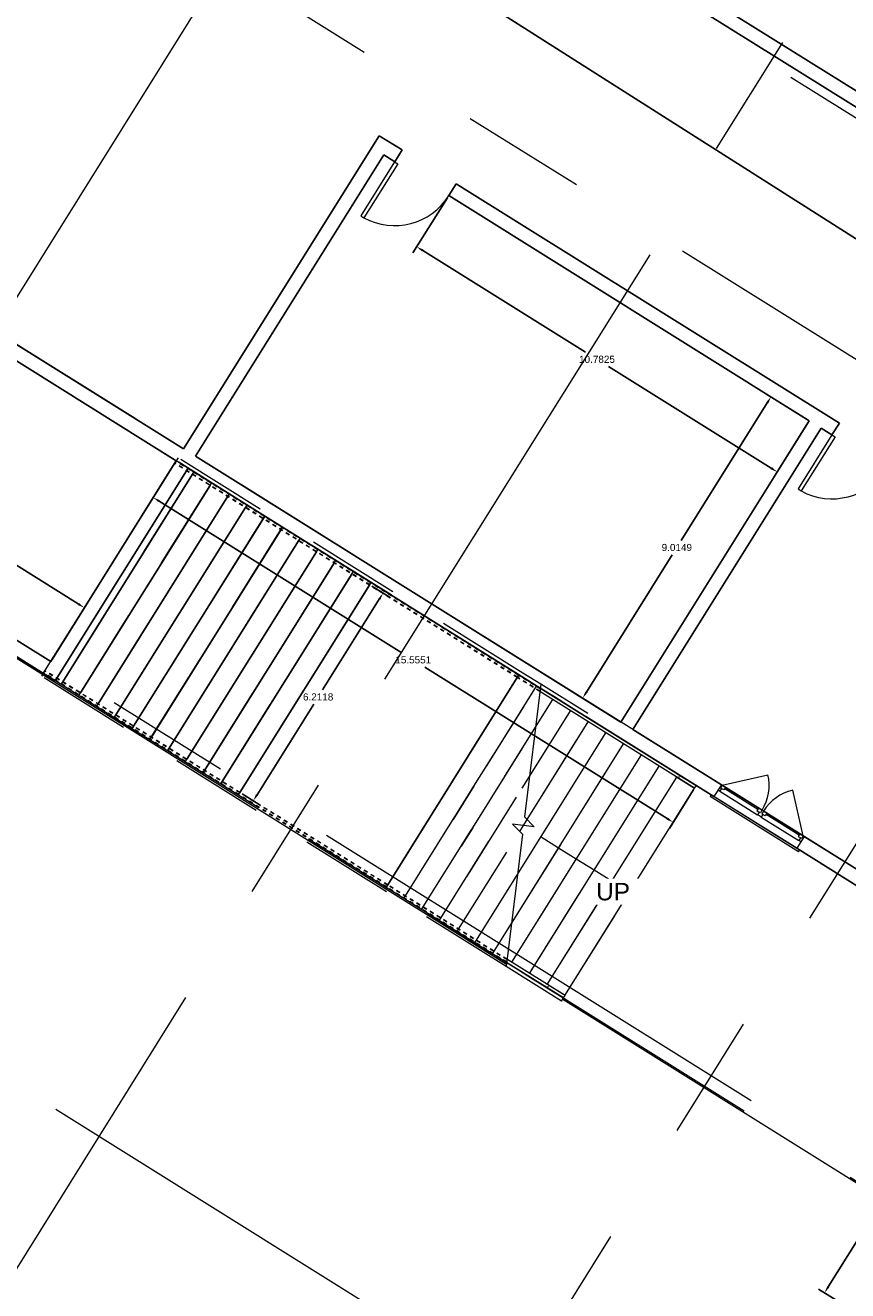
# Model space of a CAD drawing. Header units: inches. Extents: x 21 to 178, y 12 to 156.
# Tile 17 of 25: x 109 to 130, y 75 to 107. Entities that reach past the tile are written whole.
import ezdxf

# ---------------------------------------------------------------- set-up
doc = ezdxf.new("R2010")
doc.units = ezdxf.units.IN
doc.header["$MEASUREMENT"] = 0
doc.linetypes.add('Grid Line', pattern=[22.225, 12.7, -3.175, 3.175, -3.175])
doc.linetypes.add('Overhead', pattern=[3.96875, 2.38125, -1.5875])
for name, color, linetype, lineweight in [('A-DOOR', 31, 'Continuous', 9), ('A-FLOR', 192, 'Continuous', 13), ('A-FLOR-HRAL', 11, 'Continuous', 9), ('A-FLOR-HRAL-MBND', 5, 'Overhead', 9), ('A-GENM', 13, 'Continuous', 9), ('A-GLAZ', 151, 'Continuous', 9), ('A-WALL', 113, 'Continuous', 9), ('S-GRID', 1, 'Continuous', 9), ('S-STRS', 31, 'Continuous', 9), ('S-STRS-ANNO', 31, 'Continuous', 9), ('S-STRS-IDEN', 31, 'Continuous', 9), ('S-STRS-MBND', 31, 'Overhead', 9)]:
    doc.layers.add(name, color=color, linetype=linetype, lineweight=lineweight)
doc.styles.add('Arial', font='arial.ttf', dxfattribs={"height": 250})
doc.styles.get("Standard").update_dxf_attribs({"font": 'arial.ttf'})
doc.dimstyles.get("Standard").update_dxf_attribs({"dimtxt": 0.18, "dimasz": 0.18, "dimexe": 0.18, "dimexo": 0.0625, "dimgap": 0.09, "dimtad": 0, "dimtih": 1, "dimtoh": 1, "dimdec": 4, "dimzin": 0, "dimdsep": 46, "dimtxsty": 'Standard', "dimcen": 0.09, "dimadec": 0, "dimazin": 0, "dimtfac": 1, "dimtdec": 4, "dimtofl": 0, "dimtmove": 0, "dimatfit": 3, "dimfxl": 1, "dimtolj": 1, "dimtzin": 0, "dimarcsym": 0})

# ---------------------------------------------------------------- blocks, each defined once
blk = doc.blocks.new('M_Trim-Window-Interior-Flat - Picture Frame-359174-_منفی')
at = {"layer": 'A-GENM'}
for p, q in [((46777, -33810), (46761, -33836)), ((48029, -34628), (46761, -33836)), ((48029, -34628), (48044, -34602))]:
    blk.add_line(p, q, dxfattribs=at)
blk = doc.blocks.new('M_Single-Flush - 0915 x 2134mm-303338-_منفی')
at = {"layer": 'A-DOOR', "lineweight": 18}
for p, q in [((406, 100), (406, 1015)), ((458, 1015), (406, 1015)), ((458, 100), (458, 1015)), ((458, 100), (406, 100))]:
    blk.add_line(p, q, dxfattribs=at)
at = {"layer": 'A-DOOR'}
blk.add_arc((458, 100), 917, 93.1893, 180, dxfattribs=at)
blk = doc.blocks.new('Railing - Railing-345294-_منفی')
at = {"layer": 'A-FLOR-HRAL-MBND'}
for p, q in [((36195, -27246), (36211, -27220)), ((36195, -27246), (36211, -27220)), ((36195, -27246), (36211, -27220)), ((36195, -27246), (36211, -27220)), ((38994, -28995), (36195, -27246)), ((38994, -28995), (36195, -27246)), ((38994, -28995), (36195, -27246)), ((38994, -28995), (36195, -27246)), ((39010, -28969), (36211, -27220)), ((39010, -28969), (36211, -27220)), ((39010, -28969), (36211, -27220)), ((39010, -28969), (36211, -27220)), ((41114, -30319), (38994, -28995)), ((41114, -30319), (38994, -28995)), ((41114, -30319), (38994, -28995)), ((41114, -30319), (38994, -28995)), ((41130, -30294), (39010, -28969)), ((41130, -30294), (39010, -28969)), ((41130, -30294), (39010, -28969)), ((41130, -30294), (39010, -28969)), ((41436, -30520), (41114, -30319)), ((41436, -30520), (41114, -30319)), ((41436, -30520), (41114, -30319)), ((41436, -30520), (41114, -30319)), ((41440, -30488), (41130, -30294)), ((41440, -30488), (41130, -30294)), ((41440, -30488), (41130, -30294)), ((41440, -30488), (41130, -30294))]:
    blk.add_line(p, q, dxfattribs=at)
blk = doc.blocks.new('Railing - Railing-345298-_منفی')
at = {"layer": 'A-FLOR-HRAL-MBND'}
for p, q in [((34314, -30256), (34330, -30230)), ((34314, -30256), (34330, -30230)), ((34314, -30256), (34330, -30230)), ((34314, -30256), (34330, -30230)), ((37113, -32004), (34314, -30256)), ((37113, -32004), (34314, -30256)), ((37113, -32004), (34314, -30256)), ((37113, -32004), (34314, -30256)), ((37129, -31979), (34330, -30230)), ((37129, -31979), (34330, -30230)), ((37129, -31979), (34330, -30230)), ((37129, -31979), (34330, -30230)), ((39233, -33329), (37113, -32004)), ((39233, -33329), (37113, -32004)), ((39233, -33329), (37113, -32004)), ((39233, -33329), (37113, -32004)), ((39249, -33304), (37129, -31979)), ((39249, -33304), (37129, -31979)), ((39249, -33304), (37129, -31979)), ((39249, -33304), (37129, -31979)), ((40958, -34407), (39233, -33329)), ((40958, -34407), (39233, -33329)), ((40958, -34407), (39233, -33329)), ((40958, -34407), (39233, -33329)), ((40962, -34374), (39249, -33304)), ((40962, -34374), (39249, -33304)), ((40962, -34374), (39249, -33304)), ((40962, -34374), (39249, -33304))]:
    blk.add_line(p, q, dxfattribs=at)
blk = doc.blocks.new('Top Rail Type - Top Rail_Internal_-345308-_منفی')
at = {"layer": 'A-FLOR-HRAL'}
for p, q in [((43385, -31745), (43655, -31913)), ((43676, -31879), (43407, -31711))]:
    blk.add_line(p, q, dxfattribs=at)
at = {"layer": 'A-FLOR-HRAL', "flags": 128}
for points in [[(43430, -31753), (43433, -31751), (43434, -31747)], [(43667, -31895), (43666, -31896), (43665, -31898)]]:
    blk.add_lwpolyline(points, dxfattribs=at)
blk = doc.blocks.new('Top Rail Type - Top Rail_Internal_-V8-_منفی')
at = {"layer": 'A-FLOR-HRAL', "linetype": 'Overhead'}
for p, q in [((36192, -27250), (36214, -27216)), ((39012, -28965), (36214, -27216)), ((38991, -28999), (36192, -27250)), ((41111, -30324), (38991, -28999)), ((41132, -30290), (39012, -28965)), ((41435, -30526), (41111, -30324)), ((41440, -30482), (41132, -30290))]:
    blk.add_line(p, q, dxfattribs=at)
at = {"layer": 'A-FLOR-HRAL'}
for p, q in [((41440, -30482), (41435, -30526)), ((43676, -31879), (41440, -30482)), ((43655, -31913), (41435, -30526)), ((43655, -31913), (43676, -31879))]:
    blk.add_line(p, q, dxfattribs=at)
blk = doc.blocks.new('Top Rail Type - Top Rail_Internal_-345321-_منفی')
at = {"layer": 'A-FLOR-HRAL'}
for p, q in [((41505, -34755), (41774, -34923)), ((41796, -34889), (41526, -34721))]:
    blk.add_line(p, q, dxfattribs=at)
at = {"layer": 'A-FLOR-HRAL', "flags": 128}
for points in [[(41549, -34763), (41552, -34760), (41553, -34757)], [(41786, -34904), (41785, -34906), (41784, -34908)]]:
    blk.add_lwpolyline(points, dxfattribs=at)
blk = doc.blocks.new('Top Rail Type - Top Rail_Internal_-V9-_منفی')
at = {"layer": 'A-FLOR-HRAL', "linetype": 'Overhead'}
for p, q in [((34312, -30260), (34333, -30226)), ((37110, -32009), (34312, -30260)), ((37131, -31975), (34333, -30226)), ((39230, -33333), (37110, -32009)), ((39251, -33300), (37131, -31975)), ((40958, -34413), (39230, -33333)), ((40963, -34369), (39251, -33300))]:
    blk.add_line(p, q, dxfattribs=at)
at = {"layer": 'A-FLOR-HRAL'}
for p, q in [((40963, -34369), (40958, -34413)), ((41774, -34923), (40958, -34413)), ((41796, -34889), (40963, -34369)), ((41774, -34923), (41796, -34889))]:
    blk.add_line(p, q, dxfattribs=at)
blk = doc.blocks.new('M_Window-Casement-Double - 1400 x 1800mm-359170-_منفی')
at = {"layer": 'A-GLAZ'}
for p, q in [((-700, 100), (0, 100)), ((0, 100), (700, 100)), ((0, -100), (-700, -100)), ((-687, -100), (-210, -577)), ((-32, -11), (-668, -11)), ((-630, -100), (-70, -100)), ((700, -100), (0, -100)), ((668, -11), (32, -11)), ((70, -100), (630, -100)), ((687, -100), (210, -577))]:
    blk.add_line(p, q, dxfattribs=at)
at = {"layer": 'A-GLAZ', "lineweight": 18}
for p, q in [((-700, -100), (-700, 100)), ((700, -100), (700, 100)), ((-700, -11), (-668, -11)), ((-630, -100), (-700, -100)), ((-687, -100), (-687, -56)), ((-687, -56), (-668, -56)), ((-668, -56), (-668, -11)), ((-630, -56), (-668, -56)), ((-630, -100), (-630, -56)), ((-630, -78), (-70, -78)), ((-70, -56), (-32, -56)), ((-70, -100), (-70, -56)), ((-70, -100), (0, -100)), ((-32, -11), (0, -11)), ((-32, -56), (-32, -11)), ((-13, -56), (-32, -56)), ((-13, -100), (-13, -56)), ((0, -11), (32, -11)), ((70, -100), (0, -100)), ((13, -100), (13, -56)), ((13, -56), (32, -56)), ((32, -56), (32, -11)), ((70, -56), (32, -56)), ((70, -100), (70, -56)), ((70, -78), (630, -78)), ((630, -56), (668, -56)), ((630, -100), (630, -56)), ((630, -100), (700, -100)), ((668, -11), (700, -11)), ((668, -56), (668, -11)), ((687, -56), (668, -56)), ((687, -100), (687, -56))]:
    blk.add_line(p, q, dxfattribs=at)
at = {"layer": 'A-GLAZ'}
for centre, start, end in [((-687, -100), 315, 0), ((687, -100), 180, 225)]:
    blk.add_arc(centre, 675, start, end, dxfattribs=at)
blk = doc.blocks.new('*D127')
at = {"color": 0, "lineweight": -2, "transparency": 16777216}
for p, q in [((120.055, 102.606), (119.18, 101.207)), ((119.428, 101.264), (123.557, 98.685)), ((128.267, 95.741), (124.139, 98.321)), ((129.199, 96.892), (128.324, 95.493))]:
    blk.add_line(p, q, dxfattribs=at)
at = {"color": 0, "transparency": 16777216}
for points in [[(119.444, 101.29), (119.412, 101.239), (119.276, 101.36)], [(128.283, 95.767), (128.251, 95.716), (128.42, 95.646)]]:
    blk.add_solid(points, dxfattribs=at)
at = {"layer": 'Defpoints', "color": 0, "transparency": 16777216}
for p in [(120.088, 102.659), (129.232, 96.945), (128.42, 95.646)]:
    blk.add_point(p, dxfattribs=at)
at = {"color": 0, "transparency": 16777216, "insert": (123.848, 98.503), "char_height": 0.18, "attachment_point": 5}
blk.add_mtext('\\A1;10.7825', dxfattribs=at)
blk = doc.blocks.new('*D128')
at = {"color": 0, "lineweight": -2, "transparency": 16777216}
for p, q in [((129.179, 96.979), (128.109, 97.647)), ((128.166, 97.399), (125.987, 93.911)), ((123.58, 90.059), (125.759, 93.547)), ((124.402, 89.334), (123.332, 90.002))]:
    blk.add_line(p, q, dxfattribs=at)
at = {"color": 0, "transparency": 16777216}
for points in [[(128.141, 97.415), (128.192, 97.383), (128.262, 97.552)], [(123.554, 90.075), (123.605, 90.043), (123.484, 89.907)]]:
    blk.add_solid(points, dxfattribs=at)
at = {"layer": 'Defpoints', "color": 0, "transparency": 16777216}
for p in [(129.232, 96.945), (123.484, 89.907), (124.455, 89.3)]:
    blk.add_point(p, dxfattribs=at)
at = {"color": 0, "transparency": 16777216, "insert": (125.873, 93.729), "char_height": 0.18, "attachment_point": 5}
blk.add_mtext('\\A1;9.0149', dxfattribs=at)
blk = doc.blocks.new('*D141')
at = {"color": 0, "lineweight": -2, "transparency": 16777216}
for p, q in [((99.23, 97.633), (100.145, 99.098)), ((100.202, 98.85), (105.155, 95.755)), ((110.69, 92.296), (105.737, 95.391)), ((110.023, 90.888), (110.938, 92.353))]:
    blk.add_line(p, q, dxfattribs=at)
at = {"color": 0, "transparency": 16777216}
for points in [[(100.218, 98.875), (100.186, 98.824), (100.05, 98.945)], [(110.706, 92.322), (110.674, 92.271), (110.843, 92.201)]]:
    blk.add_solid(points, dxfattribs=at)
at = {"layer": 'Defpoints', "color": 0, "transparency": 16777216}
for p in [(100.05, 98.945), (99.197, 97.58), (109.99, 90.835)]:
    blk.add_point(p, dxfattribs=at)
at = {"color": 0, "transparency": 16777216, "insert": (105.446, 95.573), "char_height": 0.18, "attachment_point": 5}
blk.add_mtext('\\A1;12.7269', dxfattribs=at)
blk = doc.blocks.new('*D145')
at = {"color": 0, "lineweight": -2, "transparency": 16777216}
for p, q in [((135.307, 82.102), (134.338, 82.708)), ((134.395, 82.46), (132.169, 78.897)), ((129.715, 74.97), (131.941, 78.533)), ((130.436, 74.307), (129.467, 74.913))]:
    blk.add_line(p, q, dxfattribs=at)
at = {"color": 0, "transparency": 16777216}
for points in [[(134.37, 82.476), (134.421, 82.444), (134.491, 82.612)], [(129.69, 74.986), (129.74, 74.954), (129.62, 74.817)]]:
    blk.add_solid(points, dxfattribs=at)
at = {"layer": 'Defpoints', "color": 0, "transparency": 16777216}
for p in [(135.36, 82.069), (129.62, 74.817), (130.489, 74.274)]:
    blk.add_point(p, dxfattribs=at)
at = {"color": 0, "transparency": 16777216, "insert": (132.055, 78.715), "char_height": 0.18, "attachment_point": 5}
blk.add_mtext('\\A1;9.1917', dxfattribs=at)
blk = doc.blocks.new('*D110')
at = {"color": 0, "lineweight": -2, "transparency": 16777216}
for p, q in [((115.941, 114.12), (114.327, 111.584)), ((114.576, 111.639), (137.348, 97.151)), ((160.693, 82.299), (137.92, 96.787)), ((162.361, 84.586), (160.748, 82.05))]:
    blk.add_line(p, q, dxfattribs=at)
at = {"color": 0, "transparency": 16777216}
for points in [[(114.592, 111.664), (114.56, 111.614), (114.424, 111.736)], [(160.709, 82.324), (160.677, 82.273), (160.845, 82.202)]]:
    blk.add_solid(points, dxfattribs=at)
at = {"layer": 'Defpoints', "color": 0, "transparency": 16777216}
for p in [(115.974, 114.173), (114.424, 111.736), (162.395, 84.639)]:
    blk.add_point(p, dxfattribs=at)
at = {"color": 0, "transparency": 16777216, "insert": (137.634, 96.969), "char_height": 0.18, "attachment_point": 5}
blk.add_mtext('\\A1;55.0191', dxfattribs=at)
blk = doc.blocks.new('*D122')
at = {"color": 0, "lineweight": -2, "transparency": 16777216}
for p, q in [((76.868, 86.019), (78.354, 88.397)), ((78.411, 88.149), (99.881, 74.733)), ((121.934, 60.952), (100.464, 74.369)), ((120.697, 58.632), (122.182, 61.01))]:
    blk.add_line(p, q, dxfattribs=at)
at = {"color": 0, "transparency": 16777216}
for points in [[(78.427, 88.174), (78.395, 88.123), (78.258, 88.244)], [(121.95, 60.978), (121.918, 60.927), (122.087, 60.857)]]:
    blk.add_solid(points, dxfattribs=at)
at = {"layer": 'Defpoints', "color": 0, "transparency": 16777216}
for p in [(76.835, 85.966), (122.087, 60.857), (120.664, 58.579)]:
    blk.add_point(p, dxfattribs=at)
at = {"color": 0, "transparency": 16777216, "insert": (100.173, 74.551), "char_height": 0.18, "attachment_point": 5}
blk.add_mtext('\\A1;51.6820', dxfattribs=at)
blk = doc.blocks.new('*D123')
at = {"color": 0, "lineweight": -2, "transparency": 16777216}
for p, q in [((113.099, 95.811), (112.496, 94.846)), ((112.744, 94.903), (118.896, 91.059)), ((125.63, 86.851), (119.478, 90.695)), ((126.29, 87.568), (125.687, 86.603))]:
    blk.add_line(p, q, dxfattribs=at)
at = {"color": 0, "transparency": 16777216}
for points in [[(112.759, 94.928), (112.728, 94.878), (112.591, 94.998)], [(125.646, 86.876), (125.614, 86.825), (125.782, 86.755)]]:
    blk.add_solid(points, dxfattribs=at)
at = {"layer": 'Defpoints', "color": 0, "transparency": 16777216}
for p in [(113.132, 95.864), (126.323, 87.621), (125.782, 86.755)]:
    blk.add_point(p, dxfattribs=at)
at = {"color": 0, "transparency": 16777216, "insert": (119.187, 90.877), "char_height": 0.18, "attachment_point": 5}
blk.add_mtext('\\A1;15.5551', dxfattribs=at)
blk = doc.blocks.new('*D124')
at = {"color": 0, "lineweight": -2, "transparency": 16777216}
for p, q in [((118.136, 92.747), (118.573, 92.474)), ((118.325, 92.417), (116.889, 90.118)), ((115.224, 87.454), (116.661, 89.754)), ((114.845, 87.48), (115.282, 87.206))]:
    blk.add_line(p, q, dxfattribs=at)
at = {"color": 0, "transparency": 16777216}
for points in [[(118.3, 92.433), (118.351, 92.401), (118.421, 92.57)], [(115.199, 87.47), (115.25, 87.439), (115.129, 87.302)]]:
    blk.add_solid(points, dxfattribs=at)
at = {"layer": 'Defpoints', "color": 0, "transparency": 16777216}
for p in [(118.083, 92.781), (114.792, 87.513), (115.129, 87.302)]:
    blk.add_point(p, dxfattribs=at)
at = {"color": 0, "transparency": 16777216, "insert": (116.775, 89.936), "char_height": 0.18, "attachment_point": 5}
blk.add_mtext('\\A1;6.2118', dxfattribs=at)

msp = doc.modelspace()

# ---------------------------------------------------------------- linework, layer by layer
at = {"color": 31, "true_color": 0xfecc66}
for p, q in [((113.58627, 95.59062), (110.29452, 90.32272)), ((114.03129, 95.30212), (110.74423, 90.04171)), ((114.48569, 95.0286), (111.19394, 89.7607)), ((114.93071, 94.7401), (111.64365, 89.47969)), ((115.41321, 94.51155), (112.05083, 89.13063)), ((115.83482, 94.18557), (112.54307, 88.91767)), ((116.27984, 93.89707), (112.95025, 88.56861)), ((116.72955, 93.61606), (113.44249, 88.35565)), ((117.17926, 93.33505), (113.84967, 88.00659)), ((117.62897, 93.05404), (114.29938, 87.72558)), ((118.07868, 92.77303), (114.79162, 87.51262)), ((121.86879, 90.49933), (118.49667, 85.10282)), ((120.72653, 87.67064), (120.20084, 86.82937)), ((120.69544, 86.62019), (120.40261, 86.15157))]:
    msp.add_line(p, q, dxfattribs=at)
at = {"layer": 'A-FLOR'}
for p, q in [((102.08156, 102.86377), (134.01095, 82.91207)), ((93.52602, 100.66951), (121.54954, 83.15847)), ((122.978, 82.26587), (131.97147, 76.64613))]:
    msp.add_line(p, q, dxfattribs=at)
at = {"layer": 'A-WALL', "lineweight": 25}
for p, q in [((163.00822, 84.95321), (117.45454, 113.4183)), ((117.27672, 113.11255), (149.9292, 92.70902)), ((88.146, 104.06802), (110.10209, 90.34833)), ((118.32625, 104.17687), (113.36174, 96.232)), ((118.90338, 103.81624), (118.32625, 104.17687)), ((118.71604, 103.51643), (118.90338, 103.81624)), ((113.66155, 96.04466), (118.43871, 103.68972)), ((118.43871, 103.68972), (118.71604, 103.51643)), ((120.27499, 102.95916), (120.08765, 102.65935)), ((129.99622, 96.88467), (120.27499, 102.95916)), ((120.08765, 102.65935), (129.23175, 96.94549)), ((113.36174, 96.232), (104.1834, 101.96726)), ((103.99606, 101.66745), (113.1744, 95.93219)), ((109.98962, 90.83548), (99.19659, 97.57972)), ((129.23175, 96.94549), (124.45458, 89.30042)), ((124.75439, 89.11308), (129.53155, 96.75815)), ((129.53155, 96.75815), (129.80888, 96.58486)), ((129.80888, 96.58486), (129.99622, 96.88467)), ((124.45458, 89.30042), (113.66155, 96.04466)), ((113.1744, 95.93219), (109.98962, 90.83548)), ((110.10209, 90.34833), (113.47421, 95.74485)), ((113.47421, 95.74485), (122.40941, 90.16152)), ((123.56589, 89.43887), (126.8156, 87.40823)), ((127.00294, 87.70803), (124.75439, 89.11308)), ((132.09965, 84.52325), (129.10158, 86.39665)), ((128.91424, 86.09685), (131.91231, 84.22345))]:
    msp.add_line(p, q, dxfattribs=at)
at = {"layer": 'S-STRS'}
for p, q in [((123.61272, 89.51382), (122.42129, 90.25831)), ((122.76821, 89.93732), (122.40941, 90.16152)), ((122.76315, 89.92922), (122.76821, 89.93732)), ((123.21792, 89.65631), (122.76821, 89.93732)), ((122.13449, 87.92245), (123.17539, 89.58825)), ((122.2874, 89.16787), (122.72568, 89.86926)), ((123.21286, 89.64821), (123.21792, 89.65631)), ((123.66763, 89.3753), (123.21792, 89.65631)), ((122.07566, 86.82761), (123.6251, 89.30724)), ((123.66257, 89.3672), (123.66763, 89.3753)), ((121.82865, 85.43162), (124.07481, 89.02623)), ((124.11228, 89.08619), (124.11734, 89.09429)), ((121.67573, 84.18621), (124.52452, 88.74522)), ((124.56199, 88.80518), (124.56705, 88.81328)), ((121.68717, 83.2038), (124.97423, 88.46421)), ((125.0117, 88.52417), (125.01676, 88.53227)), ((122.13688, 82.9228), (125.42394, 88.1832)), ((125.46141, 88.24316), (125.46647, 88.25126)), ((122.58659, 82.64179), (125.87365, 87.90219)), ((125.91112, 87.96215), (125.91618, 87.97025)), ((126.36083, 87.68114), (126.36589, 87.68924)), ((123.03629, 82.36078), (126.32336, 87.62118)), ((121.88748, 86.52646), (121.98157, 86.67704)), ((121.64464, 83.13575), (121.55373, 83.19256)), ((122.94693, 82.21777), (121.54184, 83.09576)), ((121.64464, 83.13575), (121.6497, 83.14384)), ((122.09435, 82.85474), (121.64464, 83.13575)), ((122.09435, 82.85474), (122.09941, 82.86283)), ((122.54406, 82.57373), (122.09435, 82.85474)), ((122.54406, 82.57373), (122.54912, 82.58182)), ((122.99377, 82.29272), (122.54406, 82.57373)), ((122.94693, 82.21777), (122.99377, 82.29272)), ((122.99377, 82.29272), (122.99883, 82.30081))]:
    msp.add_line(p, q, dxfattribs=at)
at = {"layer": 'S-STRS', "linetype": 'Overhead'}
for p, q in [((122.76315, 89.92922), (122.76821, 89.93732)), ((122.13449, 87.92245), (123.17539, 89.58825)), ((122.2874, 89.16787), (122.72568, 89.86926)), ((123.21286, 89.64821), (123.21792, 89.65631)), ((122.07566, 86.82761), (123.6251, 89.30724)), ((123.66257, 89.3672), (123.66763, 89.3753)), ((121.82865, 85.43162), (124.07481, 89.02623)), ((124.11228, 89.08619), (124.11734, 89.09429)), ((121.67573, 84.18621), (124.52452, 88.74522)), ((124.56199, 88.80518), (124.56705, 88.81328)), ((121.68717, 83.2038), (124.97423, 88.46421)), ((125.0117, 88.52417), (125.01676, 88.53227)), ((122.13688, 82.9228), (125.42394, 88.1832)), ((125.46141, 88.24316), (125.46647, 88.25126)), ((122.58659, 82.64179), (125.87365, 87.90219)), ((125.91112, 87.96215), (125.91618, 87.97025)), ((126.36083, 87.68114), (126.36589, 87.68924)), ((123.03629, 82.36078), (126.32336, 87.62118)), ((121.88748, 86.52646), (121.98157, 86.67704)), ((121.64464, 83.13575), (121.6497, 83.14384)), ((122.09435, 82.85474), (122.09941, 82.86283)), ((122.54406, 82.57373), (122.54912, 82.58182)), ((122.99377, 82.29272), (122.99883, 82.30081))]:
    msp.add_line(p, q, dxfattribs=at)
at = {"layer": 'S-STRS-ANNO'}
for p, q in [((122.87274, 86.10182), (122.42919, 86.37898)), ((123.32245, 85.82081), (122.87274, 86.10182)), ((123.77216, 85.5398), (123.32245, 85.82081)), ((124.22187, 85.25879), (123.77216, 85.5398)), ((124.67158, 84.97778), (124.22187, 85.25879))]:
    msp.add_line(p, q, dxfattribs=at)
at = {"layer": 'S-STRS-MBND'}
for p, q in [((113.22124, 96.00714), (113.1744, 95.93219)), ((118.67216, 92.60103), (113.22124, 96.00714)), ((109.80228, 90.53567), (113.1744, 95.93219)), ((118.62533, 92.52607), (113.1744, 95.93219)), ((110.25199, 90.25466), (113.62411, 95.65118)), ((110.25199, 90.25466), (113.62411, 95.65118)), ((110.7017, 89.97365), (114.07382, 95.37017)), ((110.7017, 89.97365), (114.07382, 95.37017)), ((111.15141, 89.69265), (114.52353, 95.08916)), ((111.15141, 89.69265), (114.52353, 95.08916)), ((111.60112, 89.41164), (114.97324, 94.80815)), ((111.60112, 89.41164), (114.97324, 94.80815)), ((112.05083, 89.13063), (115.42295, 94.52714)), ((112.05083, 89.13063), (115.42295, 94.52714)), ((112.50054, 88.84962), (115.87266, 94.24613)), ((112.50054, 88.84962), (115.87266, 94.24613)), ((112.95025, 88.56861), (116.32237, 93.96512)), ((112.95025, 88.56861), (116.32237, 93.96512)), ((113.39996, 88.2876), (116.77208, 93.68411)), ((113.39996, 88.2876), (116.77208, 93.68411)), ((113.84967, 88.00659), (117.22179, 93.4031)), ((113.84967, 88.00659), (117.22179, 93.4031)), ((114.29938, 87.72558), (117.6715, 93.12209)), ((114.29938, 87.72558), (117.6715, 93.12209)), ((114.74909, 87.44457), (118.12121, 92.84108)), ((114.74909, 87.44457), (118.12121, 92.84108)), ((121.9232, 90.46534), (118.62533, 92.52607)), ((121.97003, 90.54029), (118.67216, 92.60103)), ((109.80228, 90.53567), (109.75545, 90.46072)), ((115.20637, 87.05461), (109.75545, 90.46072)), ((115.25321, 87.12956), (109.80228, 90.53567)), ((118.49667, 85.10282), (121.86879, 90.49933)), ((118.49667, 85.10282), (121.86879, 90.49933)), ((122.40941, 90.16152), (121.9232, 90.46534)), ((122.42129, 90.25831), (121.97003, 90.54029)), ((118.94638, 84.82181), (122.3185, 90.21832)), ((118.94638, 84.82181), (122.3185, 90.21832)), ((120.72653, 87.67064), (122.3185, 90.21832)), ((119.39609, 84.5408), (122.2874, 89.16787)), ((119.39609, 84.5408), (122.2874, 89.16787)), ((120.69544, 86.62019), (122.2874, 89.16787)), ((119.8458, 84.25979), (122.13449, 87.92245)), ((119.8458, 84.25979), (122.13449, 87.92245)), ((120.54252, 85.37477), (122.13449, 87.92245)), ((118.50425, 84.99387), (115.20637, 87.05461)), ((118.55108, 85.06882), (115.25321, 87.12956)), ((121.98157, 86.67704), (122.07566, 86.82761)), ((121.98157, 86.67704), (122.07566, 86.82761)), ((120.29551, 83.97878), (121.88748, 86.52646)), ((120.29551, 83.97878), (121.88748, 86.52646)), ((120.74522, 83.69777), (121.82865, 85.43162)), ((120.74522, 83.69777), (121.82865, 85.43162)), ((121.54184, 83.09576), (118.50425, 84.99387)), ((121.55373, 83.19256), (118.55108, 85.06882)), ((121.19493, 83.41676), (121.67573, 84.18621)), ((121.19493, 83.41676), (121.67573, 84.18621))]:
    msp.add_line(p, q, dxfattribs=at)
at = {"layer": 'S-STRS-MBND', "linetype": 'Continuous'}
for p, q in [((122.42129, 90.25831), (122.0085, 86.89634)), ((121.70744, 86.7107), (121.95464, 86.45773)), ((122.2557, 86.64338), (121.70744, 86.7107)), ((122.0085, 86.89634), (122.2557, 86.64338)), ((121.95464, 86.45773), (121.54184, 83.09576))]:
    msp.add_line(p, q, dxfattribs=at)

# ---------------------------------------------------------------- block references
at = {"layer": 'A-DOOR', "xscale": 0.00176762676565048, "yscale": 0.00176762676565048, "zscale": 0.00176762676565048, "rotation": 147.9999999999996}
for p in [(119.49551, 103.2378), (130.58835, 96.30622)]:
    msp.add_blockref('M_Single-Flush - 0915 x 2134mm-303338-_منفی', p, dxfattribs=at)
at = {"layer": 'A-FLOR-HRAL', "xscale": 0.001767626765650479, "yscale": 0.001767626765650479, "zscale": 0.001767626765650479}
for name in ['Top Rail Type - Top Rail_Internal_-V8-_منفی', 'Railing - Railing-345294-_منفی', 'Top Rail Type - Top Rail_Internal_-V9-_منفی', 'Railing - Railing-345298-_منفی', 'Top Rail Type - Top Rail_Internal_-345308-_منفی', 'Top Rail Type - Top Rail_Internal_-345321-_منفی']:
    msp.add_blockref(name, (49.15722, 144.03198), dxfattribs=at)
at = {"layer": 'A-GENM', "xscale": 0.001767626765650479, "yscale": 0.001767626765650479, "zscale": 0.001767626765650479}
msp.add_blockref('M_Trim-Window-Interior-Flat - Picture Frame-359174-_منفی', (44.06051, 147.21676), dxfattribs=at)
at = {"layer": 'A-GLAZ', "xscale": 0.00176762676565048, "yscale": 0.00176762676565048, "zscale": 0.00176762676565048, "rotation": 147.9999999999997}
msp.add_blockref('M_Window-Casement-Double - 1400 x 1800mm-359170-_منفی', (127.95859, 86.90244), dxfattribs=at)

# ---------------------------------------------------------------- dimensions: what is measured, and where the dimension line sits
at = {"color": 6}
for p1, p2, distance, picture, middle in [((120.08765, 102.65935), (129.23175, 96.94549), -1.53238, '*D127', (123.84766, 98.50289)), ((109.98962, 90.83548), (99.19659, 97.57972), -1.60996, '*D141', (105.44626, 95.57292)), ((129.23175, 96.94549), (124.45458, 89.30042), -1.14392, '*D128', (125.87307, 93.72914)), ((113.13187, 95.86414), (126.32336, 87.62118), -1.02084, '*D123', (119.18665, 90.87693)), ((118.08337, 92.78052), (114.79162, 87.51262), 0.39784, '*D124', (116.77488, 89.93575)), ((76.83477, 85.96628), (120.66357, 58.57901), 2.68611, '*D122', (100.1726, 74.5506)), ((135.36008, 82.06904), (130.48924, 74.27407), -1.02539, '*D145', (132.05508, 78.71493))]:
    dim = msp.add_aligned_dim(p1=p1, p2=p2, distance=distance, dimstyle='Standard', dxfattribs=at)
    dim.commit()
    dim.dimension.update_dxf_attribs({"geometry": picture, "text_midpoint": middle})

# ---------------------------------------------------------------- next in the draw order: texts
at = {"layer": 'S-STRS-IDEN', "insert": (123.82666, 85.21786), "char_height": 0.441907, "width": 1.0237978, "attachment_point": 1, "line_spacing_factor": 0.941778, "style": 'Arial', "bg_fill": 3, "box_fill_scale": 1.25, "bg_fill_color": 256, "bg_fill_true_color": 13158600, "bg_fill_transparency": 0}
msp.add_mtext('UP', dxfattribs=at)

# ---------------------------------------------------------------- next in the draw order: linework, layer by layer
at = {"layer": 'S-GRID', "linetype": 'Grid Line'}
for p, q in [((177.22925, 75.36946), (63.71106, 146.3035)), ((174.48526, 70.96074), (60.96707, 141.89477)), ((168.67772, 61.66674), (55.15954, 132.60077)), ((72.61491, 41.64333), (128.55372, 131.16415)), ((165.45186, 56.13699), (51.93367, 127.07102)), ((165.27714, 55.87114), (51.75895, 126.80517)), ((83.13161, 33.84393), (139.62221, 124.24779)), ((158.58655, 49.18235), (47.19196, 118.78942)), ((93.91678, 27.78018), (149.85559, 117.30099))]:
    msp.add_line(p, q, dxfattribs=at)

# ---------------------------------------------------------------- next in the draw order: dimensions: what is measured, and where the dimension line sits
at = {"color": 6}
dim = msp.add_aligned_dim(p1=(162.39498, 84.63895), p2=(115.97443, 114.17258), distance=2.88831, dimstyle='Standard', dxfattribs=at)
dim.commit()
dim.dimension.update_dxf_attribs({"geometry": '*D110', "text_midpoint": (137.63429, 96.96884)})

doc.saveas('drawing.dxf')
